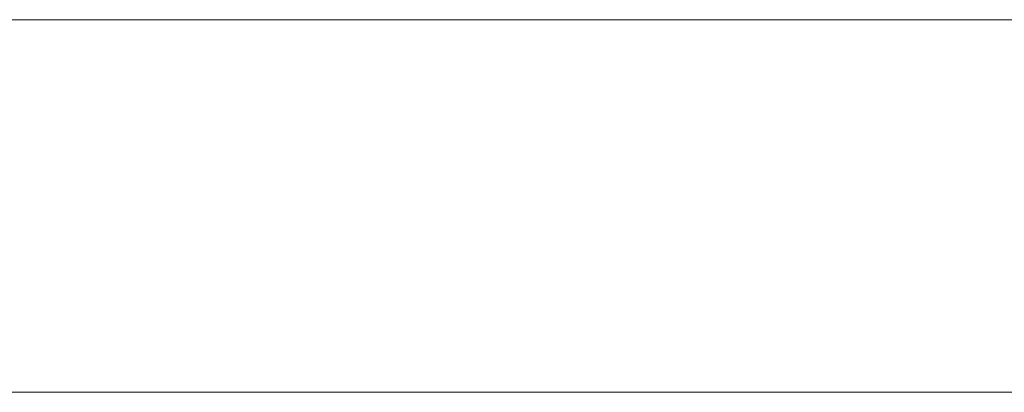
# Model space of a CAD drawing. Header units: centimetres. Extents: x -35.4 to 36.6, y -19.9 to 18.9.
# Tile 39 of 256: x -19.6 to -3.7, y 12.9 to 18.9. Entities that reach past the tile are written whole.
import ezdxf

# ---------------------------------------------------------------- set-up
doc = ezdxf.new("R2010")
doc.units = ezdxf.units.CM
doc.header["$LTSCALE"] = 2.54
doc.layers.add('Lucido design-1', color=7, linetype='Continuous')

# ---------------------------------------------------------------- blocks, each defined once
blk = doc.blocks.new('Gruppo-1')
at = {"color": 92, "linetype": 'Continuous', "lineweight": 9}
for points, invisible_edges in [([(-23.42, 12.9, 0), (0.631, 18.9, 0), (-35.42, 18.9, 0), (-23.42, 12.9, 0)], 13), ([(-23.42, 12.9, -1.2), (0.631, 18.9, -1.2), (-35.42, 18.9, -1.2), (-23.42, 12.9, -1.2)], 13), ([(-23.42, 12.9, 0), (0.631, 12.9, 0), (0.631, 18.9, 0), (-23.42, 12.9, 0)], 12), ([(-23.42, 12.9, -1.2), (0.631, 12.9, -1.2), (0.631, 18.9, -1.2), (-23.42, 12.9, -1.2)], 12)]:
    blk.add_3dface(points, dxfattribs=dict(at, invisible_edges=invisible_edges))
for points in [[(-35.42, 18.9, -1.2), (-35.42, 18.9, 0), (0.631, 18.9, 0), (0.631, 18.9, -1.2)], [(0.631, 12.9, -1.2), (0.631, 12.9, 0), (-23.42, 12.9, 0), (-23.42, 12.9, -1.2)]]:
    blk.add_3dface(points, dxfattribs=at)

msp = doc.modelspace()

# ---------------------------------------------------------------- block references
at = {"layer": 'Lucido design-1', "color": 7}
msp.add_blockref('Gruppo-1', (0, 0), dxfattribs=at)

doc.saveas('drawing.dxf')
